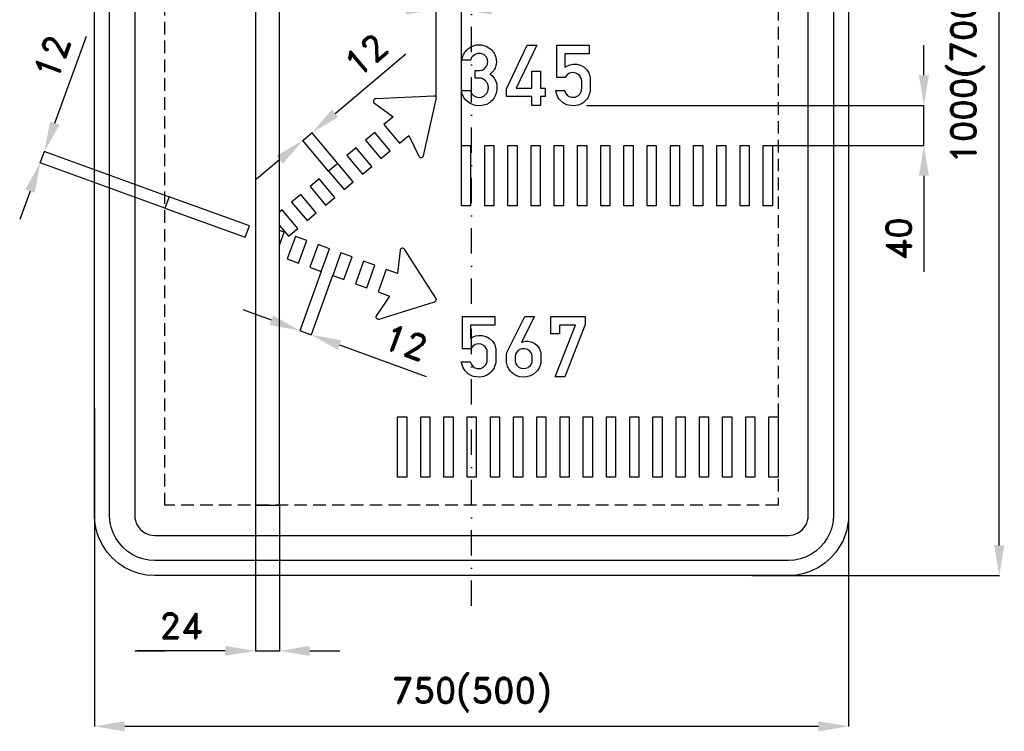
# Model space of a CAD drawing. Header units: millimetres. Extents: x -491 to 530, y -655 to 701.
# Tile 1 of 2: x -449 to 530, y -655 to 53. Entities that reach past the tile are written whole.
import ezdxf

# ---------------------------------------------------------------- set-up
doc = ezdxf.new("R2010")
doc.units = ezdxf.units.MM
doc.header["$LTSCALE"] = 5
doc.linetypes.add('ČERCHOVANÁX2', pattern=[2, 1, -0.5, 0, -0.5])
doc.linetypes.add('ČÁRKOVANÁX2', pattern=[1.5, 1, -0.5])
doc.layers.add('Kóty', color=2, linetype='Continuous')
doc.layers.add('Značka', color=7, linetype='Continuous')
doc.styles.get("Standard").update_dxf_attribs({"font": 'romand.shx', "height": 25})
doc.dimstyles.get("Standard").update_dxf_attribs({"dimtxt": 25, "dimasz": 30, "dimexe": 0.18, "dimexo": 0.0625, "dimgap": 12.5, "dimtad": 1, "dimdec": 0, "dimzin": 0, "dimdsep": 46, "dimtxsty": 'Standard', "dimcen": 0.09, "dimadec": 0, "dimazin": 0, "dimtfac": 1, "dimtdec": 0, "dimtofl": 0, "dimtmove": 0, "dimatfit": 3, "dimfxl": 1, "dimtolj": 1, "dimtzin": 0, "dimarcsym": 0})

# ---------------------------------------------------------------- blocks, each defined once
blk = doc.blocks.new('*D1')
at = {"layer": 'Defpoints', "color": 0, "transparency": 16777216}
for p in [(-375, -333.56), (375, -333.56), (375, -650)]:
    blk.add_point(p, dxfattribs=at)
at = {"layer": 'Kóty', "color": 0, "lineweight": -2, "transparency": 16777216}
for p, q in [((-375, -333.63), (-375, -650.18)), ((375, -333.63), (375, -650.18)), ((-345, -650), (345, -650))]:
    blk.add_line(p, q, dxfattribs=at)
at = {"layer": 'Kóty', "color": 0, "transparency": 16777216}
for points in [[(-345, -645), (-345, -655), (-375, -650)], [(345, -645), (345, -655), (375, -650)]]:
    blk.add_solid(points, dxfattribs=at)
at = {"layer": 'Kóty', "color": 0, "transparency": 16777216, "insert": (0, -618.45), "char_height": 25, "attachment_point": 5}
blk.add_mtext('\\A1;750(500)', dxfattribs=at)
blk = doc.blocks.new('*D2')
at = {"layer": 'Defpoints', "color": 0, "transparency": 16777216}
for p in [(160.1, 500), (525, 500), (278.74, -500)]:
    blk.add_point(p, dxfattribs=at)
at = {"layer": 'Kóty', "color": 0, "lineweight": -2, "transparency": 16777216}
for p, q in [((160.17, 500), (525.18, 500)), ((525, -470), (525, 470)), ((278.81, -500), (525.18, -500))]:
    blk.add_line(p, q, dxfattribs=at)
at = {"layer": 'Kóty', "color": 0, "transparency": 16777216}
for points in [[(520, 470), (530, 470), (525, 500)], [(520, -470), (530, -470), (525, -500)]]:
    blk.add_solid(points, dxfattribs=at)
at = {"layer": 'Kóty', "color": 0, "transparency": 16777216, "insert": (493.45, 0), "char_height": 25, "attachment_point": 5, "rotation": 90}
blk.add_mtext('\\A1;1000(700)', dxfattribs=at)
blk = doc.blocks.new('*D4')
at = {"layer": 'Defpoints', "color": 0, "transparency": 16777216}
for p in [(-158.71, -59.13), (-142.28, -97.4), (-133.08, -89.68)]:
    blk.add_point(p, dxfattribs=at)
at = {"layer": 'Kóty', "color": 0, "lineweight": -2, "transparency": 16777216}
for p, q in [((-135.73, -39.85), (-65.33, 19.23)), ((-142.32, -97.35), (-168.03, -66.71)), ((-133.12, -89.63), (-158.83, -58.99)), ((-190.89, -86.14), (-213.88, -105.42))]:
    blk.add_line(p, q, dxfattribs=at)
at = {"layer": 'Kóty', "color": 0, "transparency": 16777216}
for points in [[(-138.95, -36.02), (-132.52, -43.68), (-158.71, -59.13)], [(-194.11, -82.31), (-187.68, -89.97), (-167.91, -66.85)]]:
    blk.add_solid(points, dxfattribs=at)
at = {"layer": 'Kóty', "color": 0, "transparency": 16777216, "insert": (-105.11, 18.48), "char_height": 25, "attachment_point": 5, "rotation": 40.00104}
blk.add_mtext('\\A1;12', dxfattribs=at)
blk = doc.blocks.new('*D5')
at = {"layer": 'Defpoints', "color": 0, "transparency": 16777216}
for p in [(-149.41, -197.16), (-138.13, -201.27), (-159.58, -260.18)]:
    blk.add_point(p, dxfattribs=at)
at = {"layer": 'Kóty', "color": 0, "lineweight": -2, "transparency": 16777216}
for p, q in [((-149.43, -197.22), (-170.92, -256.24)), ((-138.15, -201.32), (-159.64, -260.35)), ((-199.05, -245.81), (-227.24, -235.55)), ((-131.39, -270.44), (-45.03, -301.88))]:
    blk.add_line(p, q, dxfattribs=at)
at = {"layer": 'Kóty', "color": 0, "transparency": 16777216}
for points in [[(-197.34, -241.11), (-200.76, -250.51), (-170.86, -256.07)], [(-129.68, -265.74), (-133.1, -275.14), (-159.58, -260.18)]]:
    blk.add_solid(points, dxfattribs=at)
at = {"layer": 'Kóty', "color": 0, "transparency": 16777216, "insert": (-65.56, -267.8), "char_height": 25, "attachment_point": 5, "rotation": 339.99446}
blk.add_mtext('\\A1;12', dxfattribs=at)
blk = doc.blocks.new('*D6')
at = {"layer": 'Defpoints', "color": 0, "transparency": 16777216}
for p in [(-424.84, -77.74), (-300.89, -122.86), (-305, -134.14)]:
    blk.add_point(p, dxfattribs=at)
at = {"layer": 'Kóty', "color": 0, "lineweight": -2, "transparency": 16777216}
for p, q in [((-414.58, -49.55), (-383.14, 36.81)), ((-300.95, -122.84), (-425.01, -77.68)), ((-305.06, -134.12), (-429.11, -88.96)), ((-439.21, -117.21), (-449.47, -145.4))]:
    blk.add_line(p, q, dxfattribs=at)
at = {"layer": 'Kóty', "color": 0, "transparency": 16777216}
for points in [[(-419.27, -47.84), (-409.88, -51.26), (-424.84, -77.74)], [(-443.9, -115.5), (-434.51, -118.92), (-428.94, -89.02)]]:
    blk.add_solid(points, dxfattribs=at)
at = {"layer": 'Kóty', "color": 0, "transparency": 16777216, "insert": (-417.22, 16.28), "char_height": 25, "attachment_point": 5, "rotation": 69.99616}
blk.add_mtext('\\A1;12', dxfattribs=at)
blk = doc.blocks.new('*D7')
at = {"layer": 'Defpoints', "color": 0, "transparency": 16777216}
for p in [(114.2, -32), (299.31, -72.01), (450, -72.01)]:
    blk.add_point(p, dxfattribs=at)
at = {"layer": 'Kóty', "color": 0, "lineweight": -2, "transparency": 16777216}
for p, q in [((450, -2), (450, 28)), ((114.27, -32), (450.18, -32)), ((299.37, -72.01), (450.18, -72.01)), ((450, -102.01), (450, -197.48))]:
    blk.add_line(p, q, dxfattribs=at)
at = {"layer": 'Kóty', "color": 0, "transparency": 16777216}
for points in [[(445, -2), (455, -2), (450, -32)], [(445, -102.01), (455, -102.01), (450, -72.01)]]:
    blk.add_solid(points, dxfattribs=at)
at = {"layer": 'Kóty', "color": 0, "transparency": 16777216, "insert": (425, -164.74), "char_height": 25, "attachment_point": 5, "rotation": 90}
blk.add_mtext('\\A1;40', dxfattribs=at)
blk = doc.blocks.new('*D8')
at = {"layer": 'Defpoints', "color": 0, "transparency": 16777216}
for p in [(-10, 63.54), (-35.07, -24.49), (-10, -72)]:
    blk.add_point(p, dxfattribs=at)
at = {"layer": 'Kóty', "color": 0, "lineweight": -2, "transparency": 16777216}
for p, q in [((-65.07, 63.54), (-95.07, 63.54)), ((-35.07, -24.43), (-35.07, 63.72)), ((-10, -71.94), (-10, 63.72)), ((20, 63.54), (115.48, 63.54))]:
    blk.add_line(p, q, dxfattribs=at)
at = {"layer": 'Kóty', "color": 0, "transparency": 16777216}
for points in [[(-65.07, 68.54), (-65.07, 58.54), (-35.07, 63.54)], [(20, 68.54), (20, 58.54), (-10, 63.54)]]:
    blk.add_solid(points, dxfattribs=at)
at = {"layer": 'Kóty', "color": 0, "transparency": 16777216, "insert": (82.74, 88.54), "char_height": 25, "attachment_point": 5}
blk.add_mtext('\\A1;25', dxfattribs=at)

msp = doc.modelspace()

# ---------------------------------------------------------------- linework, layer by layer
at = {"layer": 'Kóty'}
for p, q in [((-215, -430), (-215, -575.118)), ((-191, -430), (-191, -575.118)), ((-245, -574.938), (-332.719, -574.938)), ((-161, -574.938), (-131, -574.938))]:
    msp.add_line(p, q, dxfattribs=at)
for points in [[(450, -72), (450, -32)], [(-167.914, -66.852), (-158.714, -59.132)], [(-428.944, -89.019), (-424.838, -77.741)], [(-170.859, -256.074), (-159.582, -260.18)], [(-335, -575), (-305, -575)], [(-215, -574.938), (-191, -574.938)]]:
    msp.add_lwpolyline(points, dxfattribs=at)
for points in [[(-245, -569.938), (-245, -579.938), (-215, -574.938)], [(-161, -569.938), (-161, -579.938), (-191, -574.938)]]:
    msp.add_solid(points, dxfattribs=at)
at = {"layer": 'Značka', "color": 6, "linetype": 'ČERCHOVANÁX2', "ltscale": 5}
msp.add_lwpolyline([(0, -530), (0, 530)], dxfattribs=at)
at = {"layer": 'Značka', "color": 3}
for points in [[(-315, -500), (-315.24, -500), (-315.47, -500), (-323.22, -499.46), (-330.83, -497.87), (-338.2, -495.38), (-345.14, -491.88), (-351.6, -487.57), (-357.43, -482.43), (-362.58, -476.6), (-366.88, -470.14), (-370.36, -463.19, -0.0333751), (-372.87, -455.83, -0.0341391), (-374.48, -448.21, -0.0367871), (-375, -440.47), (-375, -440.24), (-375, -440), (-375, 440)], [(-315, -485), (-315.18, -485), (-315.35, -485), (-321.16, -484.59), (-326.87, -483.41), (-332.4, -481.54), (-337.6, -478.91), (-342.45, -475.68), (-346.82, -471.82), (-350.68, -467.45), (-353.91, -462.6), (-356.52, -457.39), (-358.41, -451.87, -0.0341804), (-359.61, -446.16, -0.0366985), (-360, -440.35), (-360, -440.18), (-360, -440), (-360, 440)], [(-335, 440), (-335, -440), (-335, -440.08), (-335, -440.16, 0.0322852), (-334.82, -442.74), (-334.29, -445.28), (-333.46, -447.73), (-332.29, -450.05), (-330.86, -452.2), (-329.14, -454.14), (-327.2, -455.86), (-325.05, -457.29), (-322.73, -458.45), (-320.28, -459.29), (-317.74, -459.83), (-315.16, -460), (-315.08, -460), (-315, -460)], [(375, 440), (375, -440), (375, -440.24, -0.001033), (375, -440.47, -0.0322094), (374.46, -448.22, -0.0354193), (372.87, -455.83, -0.0362455), (370.38, -463.2, -0.0344675), (366.88, -470.14), (362.57, -476.6), (357.43, -482.43), (351.6, -487.58), (345.14, -491.88), (338.19, -495.36), (330.83, -497.87), (323.22, -499.48), (315.47, -500), (315.24, -500), (315, -500), (-315, -500)], [(-315, -460), (315, -460), (315.08, -460), (315.16, -460), (317.74, -459.82), (320.28, -459.29), (322.73, -458.46), (325.05, -457.29), (327.2, -455.86), (329.14, -454.14), (330.86, -452.2), (332.29, -450.05), (333.45, -447.73), (334.29, -445.28), (334.83, -442.74, 0.0367078), (335, -440.16), (335, -440.08), (335, -440), (335, 440)], [(360, 440), (360, -440), (360, -440.18), (360, -440.35, -0.0321633), (359.59, -446.16, -0.0354843), (358.41, -451.87, -0.0363025), (356.54, -457.4), (353.91, -462.6), (350.68, -467.45), (346.82, -471.82), (342.45, -475.68), (337.6, -478.91), (332.39, -481.52), (326.87, -483.41), (321.16, -484.61), (315.35, -485), (315.18, -485), (315, -485), (-315, -485)], [(-1.34, -16.98), (-1.11, -17.68), (-0.85, -18.38), (0.35, -20.43), (2.06, -22.11), (4.49, -23.48), (7.22, -24.01), (9.8, -23.76), (12.17, -22.73), (14.65, -20.53, 0.0872291), (16.21, -17.56, 0.0973337), (16.79, -13.82, 0.104315), (15.87, -10.16, 0.0948815), (13.94, -7.37), (11.14, -5.49), (9.68, -4.98), (8.17, -4.73), (7.83, -4.7), (7.49, -4.68), (3.79, -4.68), (3.79, 2.82), (7.62, 2.82), (7.94, 2.81), (8.27, 2.81), (10.63, 3.29), (12.75, 4.54), (14.92, 6.95, 0.0998952), (15.99, 10.01, 0.0968618), (15.95, 13.15, 0.0986378), (14.74, 16.04), (12.54, 18.35), (9.61, 19.66), (6.11, 19.84), (2.84, 18.55), (0.56, 16.44, 0.100353), (-0.74, 13.69), (-0.83, 13.34), (-0.91, 13), (-9.6, 13), (-9.36, 14.3), (-9.08, 15.59, -0.0708853), (-7.19, 20.12, -0.0765334), (-4.07, 23.93), (-0.05, 26.76), (4.66, 28.23), (9.73, 28.36), (14.61, 26.94), (19.1, 24.06, -0.0809394), (22.44, 19.91, -0.0762939), (24.28, 15.5, -0.0798729), (24.69, 10.71, -0.0920428), (23.41, 5.23, -0.104976), (20.23, 0.72), (19.3, -0.12), (18.32, -0.92), (19.23, -1.59), (20.11, -2.3), (22.38, -4.79), (24.02, -7.74, -0.0748682), (25.19, -12, -0.0641044), (25.14, -16.48, -0.0893816), (23.25, -22.93, -0.101887), (19.15, -28.17, -0.0872459), (14.52, -31.15), (9.15, -32.45), (3.68, -32.16), (-1.39, -30.16), (-5.38, -27.04, -0.0767028), (-8.24, -22.88), (-9.26, -20.44), (-9.87, -17.88), (-9.94, -17.43), (-10, -16.98), (-1.34, -16.98)], [(92.56, -17.04), (92.66, -17.42), (92.77, -17.81), (93.76, -19.98), (95.28, -21.81), (97.23, -23.15), (99.52, -23.84), (103.11, -23.73), (106.27, -22.17), (107.75, -20.68), (108.79, -18.84), (109.32, -17.33), (109.56, -15.75), (109.57, -15.33), (109.57, -14.9), (109.57, -7.63), (109.51, -6.78), (109.39, -5.94), (108.76, -4.2), (107.71, -2.63), (105.87, -0.86), (103.61, 0.27), (100.62, 0.7), (97.61, -0.01), (95.22, -1.46), (93.56, -3.61), (93.43, -3.88), (93.31, -4.14), (84.88, -4.14), (84.88, 28), (117.02, 28), (117.02, 19.44), (92.91, 19.44), (92.91, 5.94), (93.9, 6.62), (94.92, 7.25), (97.75, 8.51), (100.79, 9.16), (104.64, 9.16), (108.37, 8.16), (111.95, 6.18), (114.84, 3.31), (116.66, 0.35), (117.77, -2.94), (118.03, -4.28), (118.13, -5.63), (118.13, -5.81), (118.13, -5.99), (118.13, -15.63), (118.12, -16.05), (118.11, -16.48, -0.0452141), (117.72, -19.22), (116.85, -21.88, -0.0809375), (114.05, -26.52, -0.0845153), (109.92, -30.01), (106.02, -31.83), (101.76, -32.52), (96.12, -31.87, -0.0889064), (91.02, -29.36), (87.6, -26.19, -0.0710092), (85.24, -22.19), (84.46, -20.04), (84.01, -17.82), (83.96, -17.43), (83.91, -17.04), (92.56, -17.04)], [(-77.93, -43.4), (-87.12, -51.12), (-71.69, -69.5), (-62.5, -61.79), (-52.31, -82.59), (-52.25, -82.7), (-52.19, -82.8), (-51.91, -83.17), (-51.55, -83.49), (-51.04, -83.77), (-50.46, -83.92), (-49.87, -83.92), (-49.3, -83.78), (-48.78, -83.51), (-48.34, -83.11), (-48.06, -82.72), (-47.87, -82.29), (-47.84, -82.18), (-47.81, -82.06), (-35.06, -25.59), (-35.04, -25.48), (-35.02, -25.37), (-35, -24.93), (-35.07, -24.49), (-35.25, -23.97), (-35.56, -23.52), (-35.96, -23.14), (-36.44, -22.86), (-36.86, -22.72), (-37.29, -22.66), (-37.4, -22.66), (-37.51, -22.66), (-95.35, -25.41), (-95.46, -25.42), (-95.58, -25.44), (-96.04, -25.55), (-96.47, -25.75), (-96.93, -26.11), (-97.29, -26.58), (-97.54, -27.12), (-97.63, -27.7, 0.065092), (-97.59, -28.29), (-97.4, -28.85), (-97.15, -29.26), (-96.83, -29.6), (-96.74, -29.68), (-96.65, -29.75), (-77.93, -43.4)], [(-73.54, -199.23), (-84.82, -195.13), (-93.03, -217.68), (-81.75, -221.78), (-94.67, -241.01), (-94.73, -241.11), (-94.79, -241.21), (-94.98, -241.65), (-95.07, -242.11, 0.0652983), (-95.06, -242.7), (-94.9, -243.27), (-94.61, -243.79), (-94.2, -244.21), (-93.7, -244.53), (-93.14, -244.71), (-92.66, -244.76), (-92.2, -244.7), (-92.08, -244.67), (-91.97, -244.64), (-36.68, -227.45), (-36.58, -227.41), (-36.47, -227.37), (-36.08, -227.17), (-35.74, -226.89), (-35.38, -226.47), (-35.14, -225.98), (-35.01, -225.44, 0.0592906), (-35.01, -224.89), (-35.09, -224.46), (-35.26, -224.05), (-35.32, -223.95), (-35.37, -223.86), (-66.67, -175.15), (-66.74, -175.05), (-66.81, -174.96), (-67.14, -174.62), (-67.53, -174.35), (-68.07, -174.13), (-68.66, -174.05), (-69.25, -174.11), (-69.8, -174.32), (-70.29, -174.65), (-70.67, -175.09), (-70.91, -175.51), (-71.04, -175.96), (-71.06, -176.08), (-71.08, -176.19), (-73.54, -199.23)], [(-1.36, -287.04), (-1.25, -287.42), (-1.14, -287.81), (-0.16, -289.98), (1.37, -291.81), (3.32, -293.15), (5.61, -293.84), (9.2, -293.73), (12.36, -292.17), (13.84, -290.68), (14.88, -288.84), (15.41, -287.33), (15.64, -285.75), (15.66, -285.33), (15.66, -284.9), (15.66, -277.63), (15.6, -276.78), (15.47, -275.94), (14.85, -274.2), (13.8, -272.63), (11.96, -270.86), (9.7, -269.73), (6.7, -269.3), (3.7, -270.01), (1.31, -271.46), (-0.35, -273.61), (-0.48, -273.88), (-0.61, -274.14), (-9.03, -274.14), (-9.03, -242), (23.11, -242), (23.11, -250.56), (-1, -250.56), (-1, -264.06), (-0.01, -263.38), (1.01, -262.75), (3.83, -261.49), (6.87, -260.84), (10.73, -260.84), (14.46, -261.84), (18.04, -263.82), (20.92, -266.69), (22.74, -269.65, -0.0536944), (23.86, -272.94), (24.12, -274.28), (24.22, -275.63), (24.22, -275.81), (24.22, -275.99), (24.22, -285.63), (24.21, -286.05), (24.19, -286.48, -0.0452141), (23.81, -289.22), (22.94, -291.88, -0.0809375), (20.14, -296.52, -0.0845153), (16.01, -300.01), (12.1, -301.83), (7.85, -302.53), (2.2, -301.87, -0.0888683), (-2.89, -299.36), (-6.31, -296.19, -0.0709188), (-8.68, -292.19), (-9.45, -290.04), (-9.91, -287.82), (-9.96, -287.43), (-10, -287.04), (-1.36, -287.04)], [(62.66, -242.02), (49.78, -267.66), (50.52, -267.42), (51.27, -267.19), (53.6, -266.73), (55.99, -266.66), (59.27, -267.25), (62.32, -268.65), (65.08, -270.77), (67.19, -273.53), (68.45, -276.32, -0.0629515), (68.99, -279.33), (69.01, -279.66), (69.03, -279.99), (69.03, -285.79), (69.02, -286.22), (69.01, -286.64, -0.0577049), (68.47, -290.01, -0.0562959), (67.19, -293.19, -0.065646), (64.88, -296.59), (61.78, -299.32), (57.61, -301.55), (52.98, -302.51), (47.5, -302.02, -0.0854312), (42.48, -299.72, -0.0802905), (38.59, -296.26, -0.0761578), (35.94, -291.78), (35.07, -289.19, -0.0549341), (34.72, -286.52), (34.72, -286.15), (34.72, -285.79), (34.72, -281.78), (34.75, -281.45), (34.78, -281.13), (34.96, -279.77), (35.24, -278.43), (35.62, -277.2), (36.09, -276.01), (36.28, -275.6), (36.47, -275.19), (52.97, -242.02), (62.66, -242.02)]]:
    msp.add_lwpolyline(points, format="xyb", dxfattribs=at)
at = {"layer": 'Značka', "color": 6, "linetype": 'ČÁRKOVANÁX2', "ltscale": 2.5}
msp.add_lwpolyline([(-305, -430), (-305, 290), (305, 290), (305, -430), (-305, -430)], dxfattribs=at)
at = {"layer": 'Značka', "color": 3}
for points in [[(-215, 159.76), (-215, -430), (-191, -430), (-191, 159.76)], [(59.97, -32), (59.97, -22.94), (34.9, -22.94), (34.9, -15.46), (55.24, 27.92), (64.88, 27.92), (44.54, -14.89), (59.97, -14.89), (59.97, 2.21), (68.54, 2.18), (68.54, -14.89), (73.41, -14.89), (73.41, -22.94), (68.54, -22.94), (68.54, -32), (59.97, -32)], [(-105.51, -66.54), (-90.08, -84.93), (-80.89, -77.21), (-96.31, -58.83), (-105.51, -66.54)], [(-123.89, -81.97), (-108.46, -100.35), (-99.27, -92.64), (-114.7, -74.26), (-123.89, -81.97)], [(-10, -132), (-10, -72.006), (-0.906, -72.006), (-0.906, -132), (-10, -132)], [(13.094, -132), (13.094, -72.006), (22.187, -72.006), (22.187, -132), (13.094, -132)], [(36.187, -132), (36.187, -72.006), (45.281, -72.006), (45.281, -132), (36.187, -132)], [(59.281, -132), (59.281, -72.006), (68.375, -72.006), (68.375, -132), (59.281, -132)], [(82.375, -132), (82.375, -72.006), (91.469, -72.006), (91.469, -132), (82.375, -132)], [(105.469, -132), (105.469, -72.006), (114.562, -72.006), (114.562, -132), (105.469, -132)], [(128.562, -132), (128.562, -72.006), (137.656, -72.006), (137.656, -132), (128.562, -132)], [(151.656, -132), (151.656, -72.006), (160.75, -72.006), (160.75, -132), (151.656, -132)], [(174.75, -132), (174.75, -72.006), (183.843, -72.006), (183.843, -132), (174.75, -132)], [(197.843, -132), (197.843, -72.006), (206.937, -72.006), (206.937, -132), (197.843, -132)], [(220.937, -132), (220.937, -72.006), (230.031, -72.006), (230.031, -132), (220.937, -132)], [(244.031, -132), (244.031, -72.006), (253.124, -72.006), (253.124, -132), (244.031, -132)], [(267.124, -132), (267.124, -72.006), (276.218, -72.006), (276.218, -132), (267.124, -132)], [(290.218, -132), (290.218, -72.006), (299.312, -72.006), (299.312, -132), (290.218, -132)], [(-142.28, -97.4), (-126.85, -115.78), (-117.66, -108.07), (-133.08, -89.68), (-142.28, -97.4)], [(-160.66, -112.82), (-145.23, -131.21), (-136.04, -123.49), (-151.47, -105.11), (-160.66, -112.82)], [(-305, -134.14), (-225.13, -163.21), (-221.02, -151.94), (-300.9, -122.86), (-305, -134.14)], [(-179.05, -128.25), (-163.62, -146.63), (-154.43, -138.92), (-169.85, -120.54), (-179.05, -128.25)], [(-191, -151.339), (-182, -162.06), (-172.81, -154.35), (-188.24, -135.96), (-191, -138.279)], [(-191, -171.087), (-186.31, -158.19), (-191, -156.48)], [(-175.03, -162.29), (-183.24, -184.84), (-171.96, -188.95), (-163.75, -166.4), (-175.03, -162.29)], [(-152.48, -170.5), (-160.69, -193.05), (-149.41, -197.16), (-141.2, -174.6), (-152.48, -170.5)], [(-129.92, -178.71), (-138.13, -201.26), (-126.86, -205.36), (-118.65, -182.81), (-129.92, -178.71)], [(-107.37, -186.92), (-115.58, -209.47), (-104.3, -213.57), (-96.1, -191.02), (-107.37, -186.92)], [(83.11, -301.99), (103.37, -250.62), (87.39, -250.62), (87.39, -259.21), (78.77, -259.21), (78.77, -242.13), (113.08, -242.13), (113.08, -250.14), (92.72, -301.99), (83.11, -301.99)], [(43.28, -282.25), (43.28, -285.83), (43.32, -286.1), (43.36, -286.37), (43.85, -288.38), (44.76, -290.22), (45.95, -291.66), (47.47, -292.78), (49.52, -293.66), (51.73, -293.96), (54.08, -293.67), (56.26, -292.75), (57.48, -291.92), (58.52, -290.88), (59.6, -289.23), (60.22, -287.37), (60.35, -286.58), (60.44, -285.79), (60.44, -282.31), (60.41, -281.89), (60.36, -281.46), (59.95, -279.78), (59.19, -278.22), (57.71, -276.4), (55.76, -275.08), (54.46, -274.54), (53.09, -274.23), (52.49, -274.17), (51.88, -274.14), (49.91, -274.36), (48.04, -275.04), (46.19, -276.23), (44.74, -277.89), (43.81, -279.7), (43.34, -281.68), (43.31, -281.96), (43.28, -282.25)], [(-73.593, -402), (-73.593, -342.006), (-64.499, -342.006), (-64.499, -402), (-73.593, -402)], [(-50.499, -402), (-50.499, -342.006), (-41.405, -342.006), (-41.405, -402), (-50.499, -402)], [(-27.405, -402), (-27.405, -342.006), (-18.312, -342.006), (-18.312, -402), (-27.405, -402)], [(-4.312, -402), (-4.312, -342.006), (4.782, -342.006), (4.782, -402), (-4.312, -402)], [(18.782, -402), (18.782, -342.006), (27.876, -342.006), (27.876, -402), (18.782, -402)], [(41.876, -402), (41.876, -342.006), (50.969, -342.006), (50.969, -402), (41.876, -402)], [(64.969, -402), (64.969, -342.006), (74.063, -342.006), (74.063, -402), (64.969, -402)], [(88.063, -402), (88.063, -342.006), (97.157, -342.006), (97.157, -402), (88.063, -402)], [(111.157, -402), (111.157, -342.006), (120.251, -342.006), (120.251, -402), (111.157, -402)], [(134.25, -402), (134.25, -342.006), (143.344, -342.006), (143.344, -402), (134.25, -402)], [(157.344, -402), (157.344, -342.006), (166.438, -342.006), (166.438, -402), (157.344, -402)], [(180.438, -402), (180.438, -342.006), (189.532, -342.006), (189.532, -402), (180.438, -402)], [(203.532, -402), (203.532, -342.006), (212.625, -342.006), (212.625, -402), (203.532, -402)], [(226.625, -402), (226.625, -342.006), (235.719, -342.006), (235.719, -402), (226.625, -402)], [(249.719, -402), (249.719, -342.006), (258.813, -342.006), (258.813, -402), (249.719, -402)], [(272.813, -402), (272.813, -342.006), (281.906, -342.006), (281.906, -402), (272.813, -402)], [(295.906, -402), (295.906, -342.006), (305, -342.006), (305, -402), (295.906, -402)]]:
    msp.add_lwpolyline(points, dxfattribs=at)

# ---------------------------------------------------------------- texts
at = {"layer": 'Kóty', "insert": (-288.939, -549.938), "char_height": 25, "attachment_point": 5}
msp.add_mtext('\\A1;24', dxfattribs=at)

# ---------------------------------------------------------------- dimensions: what is measured, and where the dimension line sits
at = {"layer": 'Kóty'}
dim = msp.add_linear_dim(base=(525, 500), p1=(278.743, -500), p2=(160.105, 500), angle=90, text='1000(700)', dimstyle='Standard', dxfattribs=at)
dim.commit()
dim.dimension.update_dxf_attribs({"geometry": '*D2', "text_midpoint": (493.452, 0)})
dim = msp.add_linear_dim(base=(-10, 63.544), p1=(-35.07, -24.49), p2=(-10, -72), dimstyle='Standard', dxfattribs=at)
dim.commit()
dim.dimension.update_dxf_attribs({"geometry": '*D8', "text_midpoint": (82.738, 88.544)})
for p1, p2, distance, picture, middle in [((-305, -134.14), (-300.894, -122.862), 131.902, '*D6', (-417.217, 16.277)), ((-142.28, -97.4), (-133.08, -89.68), 39.878, '*D4', (-105.111, 18.483)), ((-149.41, -197.16), (-138.132, -201.266), -62.697, '*D5', (-65.564, -267.804))]:
    dim = msp.add_aligned_dim(p1=p1, p2=p2, distance=distance, dimstyle='Standard', dxfattribs=at)
    dim.commit()
    dim.dimension.update_dxf_attribs({"geometry": picture, "text_midpoint": middle})
dim = msp.add_linear_dim(base=(450, -72.006), p1=(114.205, -32), p2=(299.312, -72.006), angle=90, dimstyle='Standard', dxfattribs=at)
dim.commit()
dim.dimension.update_dxf_attribs({"geometry": '*D7', "text_midpoint": (425, -164.744)})
dim = msp.add_linear_dim(base=(375, -650), p1=(-375, -333.565), p2=(375, -333.565), text='750(500)', dimstyle='Standard', dxfattribs=at)
dim.commit()
dim.dimension.update_dxf_attribs({"geometry": '*D1', "text_midpoint": (0, -618.452)})

doc.saveas('drawing.dxf')
